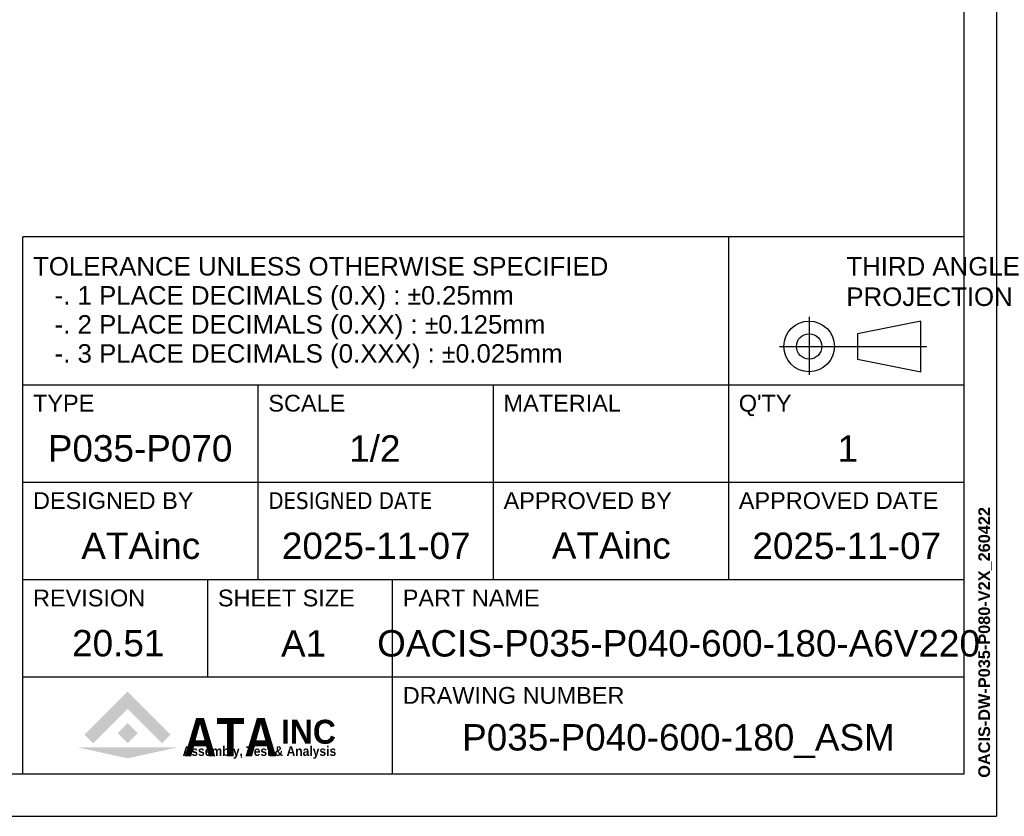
# Model space of a CAD drawing. Extents: x 0 to 2359, y -14 to 1663.
# Tile 12 of 23: x 1769 to 2359, y 0 to 478. Entities that reach past the tile are written whole.
import ezdxf
from ezdxf.enums import TextEntityAlignment as Align

# ---------------------------------------------------------------- set-up
doc = ezdxf.new("R2010")
doc.units = 0
doc.header["$LTSCALE"] = 25.4
doc.layers.get('0').update_dxf_attribs({"linetype": 'CONTINUOUS'})
doc.layers.add('ATA-TEXT', color=7, linetype='CONTINUOUS', lineweight=25)
doc.styles.add('주 문자 (ISO)', font='arial.ttf')

# ---------------------------------------------------------------- blocks, each defined once
blk = doc.blocks.new('ata-Title-A1-002')
for color, points in [(176, [(14.63, 6.49), (12.84, 8.28), (21.79, 17.23), (30.75, 8.28), (28.96, 6.49), (21.79, 13.66)]), (30, [(21.79, 10.66), (23.88, 8.57), (21.79, 6.49), (19.71, 8.57)]), (9, [(32.34, 5.64), (21.79, 3.34), (11.25, 5.64)])]:
    blk.add_hatch(color=color).paths.add_polyline_path(points)
at = {"color": 253}
for p, q in [((0, 0), (0, 112)), ((196, 112), (0, 112)), ((147, 40.6), (147, 112)), ((196, 112), (196, 0)), ((0, 81.2), (196, 81.2)), ((49, 40.6), (49, 81.2)), ((98, 40.6), (98, 81.2)), ((0, 60.9), (196, 60.9)), ((0, 40.6), (196, 40.6)), ((38.5, 20.3), (38.5, 40.6)), ((77, 0), (77, 40.6)), ((0, 20.3), (196, 20.3)), ((196, 0), (0, 0))]:
    blk.add_line(p, q, dxfattribs=at)
for p, q in [((163.75, 95.32), (163.75, 83.26)), ((187.03, 94.45), (173.85, 91.82)), ((187.03, 83.91), (187.03, 94.45)), ((173.85, 91.82), (173.85, 86.55)), ((157.57, 89.18), (188.27, 89.18)), ((173.85, 86.55), (187.03, 83.91)), ((0, 81.2), (196, 81.2))]:
    blk.add_line(p, q)
for radius in [5.27, 2.64]:
    blk.add_circle((163.75, 89.18), radius)
at = {"char_height": 3.85, "attachment_point": 1, "style": '주 문자 (ISO)'}
for s, insert, line_spacing_factor in [('TOLERANCE UNLESS OTHERWISE SPECIFIED\\P   -. 1 PLACE DECIMALS (0.X) : {\\fAIGDT|b0|i0|c2|p2;`0}.25mm\\P   -. 2 PLACE DECIMALS (0.XX) : {\\fAIGDT|b0|i0|c2|p2;`0}.125mm \\P   -. 3 PLACE DECIMALS (0.XXX) : {\\fAIGDT|b0|i0|c2|p2;`0}.025mm', (2.11, 107.8), 0.942857), ('THIRD ANGLE\\PPROJECTION', (171.5, 107.8), 0.987884)]:
    blk.add_mtext(s, dxfattribs=dict(at, insert=insert, line_spacing_factor=line_spacing_factor))
at = {"char_height": 3.5, "attachment_point": 1, "style": '주 문자 (ISO)'}
for s, insert in [('TYPE', (2.1, 79.1)), ('SCALE', (51.11, 79.1)), ('MATERIAL', (100.1, 79.1)), ("Q'TY", (149.1, 79.1)), ('DESIGNED BY', (2.1, 58.8)), ('{\\fTahoma|b0|i0|c0|p34;DESIGNED \\fTahoma|b0|i0|c129|p34;DATE}', (51.1, 58.8)), ('APPROVED BY', (100.11, 58.8)), ('APPROVED DATE', (149.1, 58.8)), ('REVISION', (2.1, 38.5)), ('SHEET SIZE', (40.6, 38.5)), ('PART NAME', (79.11, 38.5)), ('DRAWING NUMBER', (79.11, 18.2))]:
    blk.add_mtext(s, dxfattribs=dict(at, insert=insert))
at = {"color": 176, "insert": (33.46, 3.77), "char_height": 8, "width": 37.1563, "attachment_point": 7, "line_spacing_factor": 0.5, "style": '주 문자 (ISO)'}
blk.add_mtext('{\\fArial|b1|i0|c0|p34;\\W0.85;ATA}', dxfattribs=at)
at = {"color": 9, "style": '주 문자 (ISO)'}
for s, insert, char_height, attachment_point in [('{\\fArial|b1|i0|c0|p34;\\W0.95;INC}', (53.76, 6.3), 5, 7), ('{\\fArial|b1|i0|c0|p34;\\W0.9;Assembly, Test & Analysis}', (49.25, 5.84), 2, 2)]:
    blk.add_mtext(s, dxfattribs=dict(at, insert=insert, char_height=char_height, attachment_point=attachment_point))
at = {"style": '주 문자 (ISO)'}
for tag, p in [('TYPE_001', (24.5, 67.9)), ('SCALE_001', (73.5, 67.9)), ('MATERIAL_001', (122.5, 67.9)), ('QTY_001', (171.5, 67.9)), ('DESIGNED_BY_001', (24.5, 47.6)), ('APPROVED_BY_001', (122.5, 47.64)), ('APPROVED_DATE_001', (171.5, 47.6)), ('REVISION_001', (19.25, 27.3)), ('SHEET_SIZE_001', (57.75, 27.3)), ('PART_NAME_001', (136.5, 27.3)), ('DRAWING_NUMBER_001', (136.5, 7))]:
    blk.add_attdef(tag, text='', height=5.5, dxfattribs=at).set_placement(p, align=Align.MIDDLE_CENTER)
at = {"color": 7, "style": '주 문자 (ISO)'}
blk.add_attdef('DESIGNED_DATE_001', text='', height=5.5, dxfattribs=at).set_placement((73.5, 47.6), align=Align.MIDDLE_CENTER)
blk = doc.blocks.new('ata-Border-A1-002')
at = {"color": 253, "ltscale": 0.5}
for p in [(841, 594), (0, 0)]:
    blk.add_line(p, (841, 0), dxfattribs=at)
for p, q in [((834, 585), (834, 9)), ((834, 9), (7, 9))]:
    blk.add_line(p, q)

msp = doc.modelspace()

# ---------------------------------------------------------------- block references
at = {"xscale": 2.8, "yscale": 2.8, "zscale": 2.8}
msp.add_blockref('ata-Border-A1-002', (0, 0), dxfattribs=at)
ref = msp.add_blockref('ata-Title-A1-002', (1770.72, 25.2), dxfattribs=dict(xscale=2.88, yscale=2.88, zscale=2.88))
ref.add_attrib('SCALE_001', '1/2', (1966.41744, 212.83992), dxfattribs={"height": 15.84, "style": '주 문자 (ISO)'})
ref.add_attrib('TYPE_001', 'P035-P070', (1785.64992, 212.93496), dxfattribs={"height": 15.84, "style": '주 문자 (ISO)'})
ref.add_attrib('DESIGNED_BY_001', 'ATAinc', (1805.75088, 154.49472), dxfattribs={"height": 15.84, "style": '주 문자 (ISO)'})
ref.add_attrib('DESIGNED_DATE_001', '2025-11-07', (1926.0492, 154.47096), dxfattribs={"color": 7, "height": 15.84, "style": '주 문자 (ISO)'})
ref.add_attrib('APPROVED_BY_001', 'ATAinc', (2087.99088, 154.6034393), dxfattribs={"height": 15.84, "style": '주 문자 (ISO)'})
ref.add_attrib('APPROVED_DATE_001', '2025-11-07', (2208.2892, 154.47096), dxfattribs={"height": 15.84, "style": '주 문자 (ISO)'})
ref.add_attrib('PART_NAME_001', 'OACIS-P035-P040-600-180-A6V220', (1983.19272, 95.904), dxfattribs={"height": 15.84, "style": '주 문자 (ISO)'})
ref.add_attrib('DRAWING_NUMBER_001', 'P035-P040-600-180_ASM', (2034.17376, 39.4992), dxfattribs={"height": 15.84, "style": '주 문자 (ISO)'})
ref.add_attrib('QTY_001', '1', (2259.31776, 212.80032), dxfattribs={"height": 15.84, "style": '주 문자 (ISO)'})
ref.add_attrib('REVISION_001', '20.51', (1800.20616, 96.00696), dxfattribs={"height": 15.84, "style": '주 문자 (ISO)'})
ref.add_attrib('SHEET_SIZE_001', 'A1', (1925.54808, 95.87232), dxfattribs={"color": 7, "height": 15.84, "style": '주 문자 (ISO)'})

# ---------------------------------------------------------------- texts
at = {"layer": 'ATA-TEXT', "color": 7, "insert": (2343.8324099, 23.1397409), "char_height": 3.5, "attachment_point": 1, "rotation": 90, "line_spacing_factor": 1.027748, "style": '주 문자 (ISO)'}
msp.add_mtext('{\\fArial|b1|i0|c129|p34;\\H2.00000x;OACIS-DW-P035-P080-V2X_260422}', dxfattribs=at)

doc.saveas('drawing.dxf')
